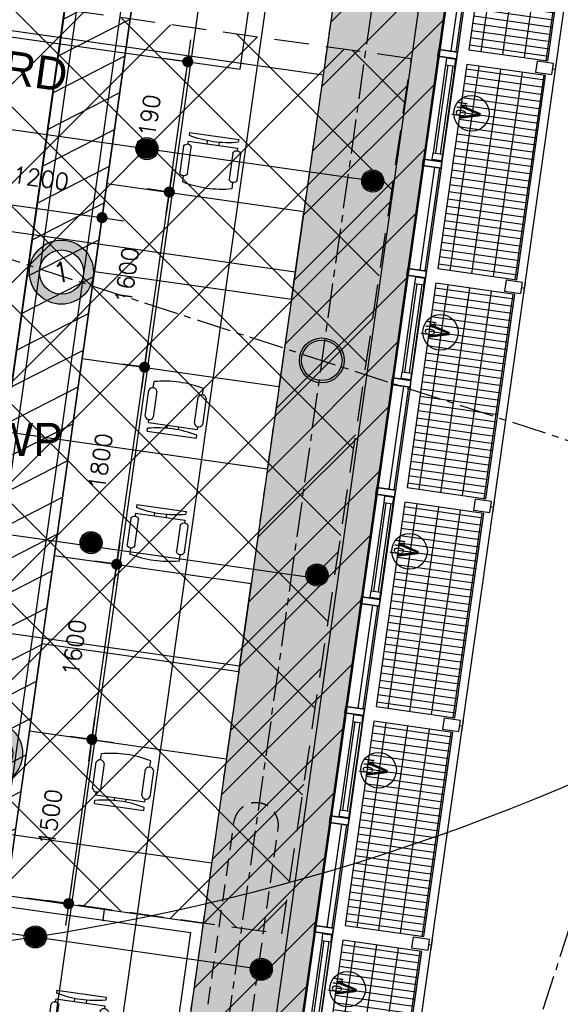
# Model space of a CAD drawing. Header units: millimetres. Extents: x -4106 to 114694, y -37499 to 54647.
# Tile 48 of 109: x 86178 to 91071, y -17857 to -8952. Entities that reach past the tile are written whole.
import ezdxf
from ezdxf.enums import TextEntityAlignment as Align

# ---------------------------------------------------------------- set-up
doc = ezdxf.new("R2010")
doc.units = ezdxf.units.MM
doc.header["$LTSCALE"] = 50
for name, pattern in [('B0301', [25, 12.5, -6.25, 0, -6.25]), ('B0702', [4.6875, 3.125, -1.5625]), ('XREF_05-werkset$0$B0702', [4.6875, 3.125, -1.5625]), ('XREF_STRAMIEN$0$B0201', [50, 31.25, -6.25, 6.25, -6.25])]:
    doc.linetypes.add(name, pattern=pattern)
for name, color, linetype in [('FOK_ BRANDSLANGHASPELS', 2, 'Continuous'), ('FOK_05---_TEKST_25', 2, 'Continuous'), ('FOK_07_STRAMIEN', 13, 'B0301'), ('FOK_08---_MAATVOERING', 2, 'Continuous'), ('FOK_22_BINNENWANDEN', 2, 'Continuous'), ('FOK_72_VAST MEUBILAIR', 1, 'Continuous'), ('FOK_82_LOS MEUBILAIR', 1, 'Continuous'), ('XREF_05-werkset$0$AA23NH2-_STAAL', 242, 'Continuous'), ('XREF_05-werkset$0$AI28XH2-_STAAL', 1, 'Continuous'), ('XREF_05-werkset$0$AI31----_BUITENKOZ', 242, 'Continuous'), ('XREF_05-werkset$0$AI31XH4-_ALUMINIUM', 242, 'Continuous'), ('XREF_05-werkset$0$AI32XI--_HOUT', 242, 'Continuous'), ('XREF_05-werkset$0$AL$1A---_ALGEMEEN', 7, 'Continuous'), ('XREF_05-werkset$0$AL21RO0-_GLASPLAAT', 2, 'Continuous'), ('XREF_05-werkset$0$AL23NH2-_STAAL', 1, 'Continuous'), ('XREF_05-werkset$0$AL28XH2-_STAAL', 4, 'Continuous'), ('XREF_05-werkset$0$AL31----_BUITENKOZ', 2, 'Continuous'), ('XREF_05-werkset$0$AL31XH4-_ALUMINIUM', 2, 'Continuous'), ('XREF_05-werkset$0$ALR3OR3-_OPPR30', 242, 'Continuous'), ('XREF_05-werkset$0$AT$1A---_ALGEMEEN', 7, 'Continuous'), ('XREF_05-werkset$0$AT$8A---_HULPLIJNEN', 241, 'Continuous'), ('XREF_05_PLAFOND$0$AA00VV4-_SOLID252', 254, 'Continuous'), ('XREF_05_PLAFOND$0$AA45----_PLAFONDAFW', 1, 'Continuous'), ('XREF_05_PLAFOND$0$AI45----_PLAFONDAFW', 2, 'Continuous'), ('XREF_05_Sprinkler installatie$0$verzonken sprinkler', 6, 'Continuous'), ('XREF_05_Sprinkler installatie$0$WL524---', 4, 'Continuous'), ('XREF_05_Sprinkler installatie$0$WL6516--', 4, 'Continuous'), ('XREF_05_Vloergoot installaties$0$EL6131--_VG', 3, 'Continuous'), ('XREF_05_Vloergoot installaties$0$EL6222--', 3, 'Continuous'), ('XREF_STRAMIEN$0$AL$7A---_STRAMIEN', 1, 'XREF_STRAMIEN$0$B0201')]:
    doc.layers.add(name, color=color, linetype=linetype)
doc.styles.add('FOK-DIM', font='romans.shx')
doc.styles.add('XREF_05-werkset$0$00_100', font='ABTPR.SHX', dxfattribs={"width": 0.8, "height": 120})
doc.styles.add('XREF_05-werkset$0$02_100', font='ABTPR.SHX', dxfattribs={"width": 0.8, "height": 250})
doc.styles.add('XREF_05_Sprinkler installatie$0$Standard', font='txt')
doc.styles.add('XREF_05_Vloergoot installaties$0$BURO-018', font='simplex.shx', dxfattribs={"height": 180})
doc.dimstyles.new('FOK-100', dxfattribs={"dimscale": 100, "dimtxt": 1.5, "dimasz": 1, "dimexe": 2, "dimexo": 0, "dimgap": 2, "dimtad": 1, "dimdec": 0, "dimzin": 11, "dimdsep": 46, "dimtxsty": 'FOK-DIM', "dimblk1": 'DOT', "dimblk2": 'DOT', "dimsah": 1, "dimcen": 2.5, "dimclrd": 256, "dimclre": 256, "dimclrt": 256, "dimadec": 0, "dimazin": 0, "dimtfac": 1, "dimtdec": 0, "dimtix": 1, "dimtmove": 2, "dimatfit": 3, "dimldrblk": 'DOT', "dimfxl": 2, "dimtolj": 1, "dimtzin": 0, "dimarcsym": 0})

# ---------------------------------------------------------------- blocks, each defined once
blk = doc.blocks.new('XREF_05-werkset$0$281B406F')
for radius in [203.2, 183.2]:
    blk.add_circle((0, 0), radius)
blk = doc.blocks.new('XREF_05-werkset$0$V-H-28X00A_09145B1')
at = {"layer": 'XREF_05-werkset$0$AI28XH2-_STAAL', "linetype": 'XREF_05-werkset$0$B0702'}
for p, q in [((87752.26249740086, -18783.42650745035), (88119.43549597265, -16194.19930666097)), ((88152.24219157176, -18847.31347845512), (88517.40852934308, -16265.02616441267))]:
    blk.add_line(p, q, dxfattribs=at)
blk.add_arc((88317.30111784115, -16235.910994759), 202.2144140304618, 351.721685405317, 168.0958795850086, dxfattribs=at)
at = {"layer": 'XREF_05-werkset$0$AL28XH2-_STAAL'}
blk.add_blockref('XREF_05-werkset$0$281B406F', (88912.04425154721, -12033.47681992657), dxfattribs=at)
blk = doc.blocks.new('XREF_05-werkset$0$V-K-39-003X_B09145W02')
at = {"color": 0, "linetype": 'ByBlock'}
blk.add_lwpolyline([(60, 9), (60, -161), (0, -161), (0, 9)], close=True, dxfattribs=at)
blk = doc.blocks.new('XREF_05-werkset$0$V-K-39-003S_B09145W02')
at = {"color": 0, "linetype": 'ByBlock'}
blk.add_lwpolyline([(-60, 9), (-60, -161), (0, -161), (0, 9)], close=True, dxfattribs=at)
blk = doc.blocks.new('XREF_05-werkset$0$V-K-39-005X_B09145W02')
at = {"color": 0}
blk.add_lwpolyline([(67, 0), (67, -85), (0, -85), (0, 0)], close=True, dxfattribs=at)
blk = doc.blocks.new('XREF_05-werkset$0$V-K-39-005S_B09145W02')
at = {"color": 0}
blk.add_lwpolyline([(-67, 0), (-67, -85), (0, -85), (0, 0)], close=True, dxfattribs=at)
blk = doc.blocks.new('XREF_05-werkset$0$V-H-31-00JS_B09145W02')
at = {"layer": 'XREF_05-werkset$0$AI31XH4-_ALUMINIUM'}
for p, q in [((-60, 89.5), (-1000, 89.5)), ((-127, 9.5), (-933, 9.5)), ((-60, -80.5), (-1000, -80.5)), ((-127, -75.5), (-933, -75.5))]:
    blk.add_line(p, q, dxfattribs=at)
at = {"layer": 'XREF_05-werkset$0$AL$1A---_ALGEMEEN'}
blk.add_circle((-530, -284), 161, dxfattribs=at)
at = {"layer": 'XREF_05-werkset$0$AL31XH4-_ALUMINIUM'}
for p, q in [((-126.9999999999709, -10.5), (-933.0000000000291, -10.5)), ((-126.9999999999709, -55.5), (-933.0000000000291, -55.5))]:
    blk.add_line(p, q, dxfattribs=at)
for name, p in [('XREF_05-werkset$0$V-K-39-003X_B09145W02', (-1060, 80.5)), ('XREF_05-werkset$0$V-K-39-003S_B09145W02', (0, 80.5))]:
    blk.add_blockref(name, p, dxfattribs=at)
at = {"layer": 'XREF_05-werkset$0$AL31XH4-_ALUMINIUM', "xscale": 0.8955223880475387}
for name, p in [('XREF_05-werkset$0$V-K-39-005X_B09145W02', (-993, 9.5)), ('XREF_05-werkset$0$V-K-39-005S_B09145W02', (-67, 9.5))]:
    blk.add_blockref(name, p, dxfattribs=at)
at = {"layer": 'XREF_05-werkset$0$AT$1A---_ALGEMEEN', "color": 7, "style": 'XREF_05-werkset$0$02_100', "width": 0.8}
blk.add_text('v', height=250, dxfattribs=at).set_placement((-530, -241.3953098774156), align=Align.MIDDLE_CENTER)
at = {"layer": 'XREF_05-werkset$0$AT$8A---_HULPLIJNEN', "color": 1, "style": 'XREF_05-werkset$0$00_100', "width": 0.8}
blk.add_text('bu', height=120, dxfattribs=at).set_placement((-577.2180794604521, -233.7930400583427))
blk = doc.blocks.new('XREF_05-werkset$0$V-H-31-00KS_B09145W02')
at = {"layer": 'XREF_05-werkset$0$AI31----_BUITENKOZ'}
for p, q in [((-60, 89.5), (-1000, 89.5)), ((-60, -80.5), (-1000, -80.5))]:
    blk.add_line(p, q, dxfattribs=at)
at = {"layer": 'XREF_05-werkset$0$AL31----_BUITENKOZ'}
for p, q in [((-60, -20.5), (-1000, -20.5)), ((-60, -65.5), (-1000, -65.5))]:
    blk.add_line(p, q, dxfattribs=at)
for name, p in [('XREF_05-werkset$0$V-K-39-003X_B09145W02', (-1060, 80.5)), ('XREF_05-werkset$0$V-K-39-003S_B09145W02', (0, 80.5))]:
    blk.add_blockref(name, p, dxfattribs=at)
blk = doc.blocks.new('XREF_05-werkset$0$281KOF8D')
blk.add_lwpolyline([(-50, -75), (50, -75), (50, 75), (-50, 75)], close=True)
blk = doc.blocks.new('XREF_05-werkset$0$V-H-00-01Z_09145B1')
at = {"layer": 'XREF_05-werkset$0$AA23NH2-_STAAL', "color": 13}
for p, q in [((107.9040813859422, -820), (107.9040813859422, -100)), ((173.9040813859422, -820), (173.9040813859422, -100)), ((239.9040813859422, -820), (239.9040813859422, -100)), ((305.9040813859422, -820), (305.9040813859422, -100)), ((371.9040813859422, -820), (371.9040813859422, -100)), ((437.9040813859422, -820), (437.9040813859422, -100)), ((503.9040813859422, -820), (503.9040813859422, -100)), ((569.9040813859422, -820), (569.9040813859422, -100)), ((635.9040813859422, -820), (635.9040813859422, -100)), ((701.9040813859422, -820), (701.9040813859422, -100)), ((767.9040813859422, -820), (767.9040813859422, -100)), ((833.9040813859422, -820), (833.9040813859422, -100)), ((899.9040813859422, -820), (899.9040813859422, -100)), ((965.9040813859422, -820), (965.9040813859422, -100)), ((1031.904081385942, -820), (1031.904081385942, -100)), ((1097.904081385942, -820), (1097.904081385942, -100)), ((1163.904081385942, -820), (1163.904081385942, -100)), ((1229.904081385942, -820), (1229.904081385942, -100)), ((1295.904081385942, -820), (1295.904081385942, -100)), ((1361.904081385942, -820), (1361.904081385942, -100)), ((1427.904081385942, -820), (1427.904081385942, -100)), ((1493.904081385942, -820), (1493.904081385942, -100)), ((1559.904081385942, -820), (1559.904081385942, -100)), ((1625.904081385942, -820), (1625.904081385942, -100)), ((1691.904081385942, -820), (1691.904081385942, -100)), ((1757.904081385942, -820), (1757.904081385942, -100)), ((1823.904081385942, -820), (1823.904081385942, -100)), ((1889.904081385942, -820), (1889.904081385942, -100)), ((67, -211.2033838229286), (1932.999999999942, -211.2033838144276)), ((67, -409.2033838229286), (1932.999999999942, -409.2033838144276)), ((67, -607.2033838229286), (1932.999999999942, -607.2033838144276)), ((67, -805.2033838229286), (1932.999999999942, -805.2033838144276))]:
    blk.add_line(p, q, dxfattribs=at)
at = {"layer": 'XREF_05-werkset$0$AI28XH2-_STAAL'}
for p, q in [((-49.9999999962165, -901.0000000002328), (50.00000000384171, -901.0000000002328)), ((1950.000000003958, -900.9999999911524), (2050.000000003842, -900.9999999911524))]:
    blk.add_line(p, q, dxfattribs=at)
at = {"layer": 'XREF_05-werkset$0$AL21RO0-_GLASPLAAT', "color": 3}
blk.add_lwpolyline([(3.841705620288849e-09, -900), (2000.000000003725, -899.9999999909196)], dxfattribs=at)
at = {"layer": 'XREF_05-werkset$0$AL23NH2-_STAAL'}
blk.add_lwpolyline([(1932.999999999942, -100), (67, -100), (67, -819.9999999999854), (67, -819.9999999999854), (67, -819.9999999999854), (1933, -820), (1932.999999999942, -100), (1932.999999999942, -100)], close=True, dxfattribs=at)
at = {"layer": 'XREF_05-werkset$0$AL28XH2-_STAAL'}
for p, q in [((3.725290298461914e-09, -901.0000000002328), (3.841705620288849e-09, -874.9999999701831)), ((2000.000000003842, -900.9999999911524), (2000.000000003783, -874.9999999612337))]:
    blk.add_line(p, q, dxfattribs=at)
at = {"layer": 'XREF_05-werkset$0$AL28XH2-_STAAL', "rotation": 180}
for p in [(3.725290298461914e-09, -799.9999999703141), (2000.000000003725, -799.9999999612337)]:
    blk.add_blockref('XREF_05-werkset$0$281KOF8D', p, dxfattribs=at)
blk = doc.blocks.new('XREF_05-werkset')
at = {"layer": 'XREF_05-werkset$0$AI32XI--_HOUT'}
blk.add_lwpolyline([(31191.2225072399, 21079.51633024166), (22127.98015115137, 21565.53149878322), (24131.28527104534, 36864.67203087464), (96260.64628123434, 36864.67203087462), (87026.66499258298, -28342.9738188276), (68249.78300410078, -22249.24053681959)], dxfattribs=at)
at = {"layer": 'XREF_05-werkset$0$ALR3OR3-_OPPR30', "linetype": 'XREF_05-werkset$0$B0702'}
blk.add_lwpolyline([(60436.31092525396, 20098.86402589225), (31231.3834552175, 21828.44029050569), (22996.8004621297, 22270.01871067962), (24807.03278981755, 36094.67203092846), (95373.92533894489, 36094.67203092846), (86392.7527223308, -27327.71370087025), (68973.94226808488, -21674.72056476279), (69214.4781715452, 10715.89887092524, 0.3991429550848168)], format="xyb", close=True, dxfattribs=at)
blk.add_blockref('XREF_05-werkset$0$V-H-28X00A_09145B1', (0, -3.201421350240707e-10))
at = {"color": 4, "rotation": 81.940000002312}
for p in [(90135.79305342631, -9275.754388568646), (89855.37299191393, -11255.99795669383), (89574.95293043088, -13236.24152482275), (89294.5328689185, -15216.48509294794), (89014.11280743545, -17196.72866107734), (88733.69274592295, -19176.97222920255)]:
    blk.add_blockref('XREF_05-werkset$0$V-H-00-01Z_09145B1', p, dxfattribs=at)
at = {"rotation": 81.940000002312}
for name, p in [('XREF_05-werkset$0$V-H-31-00KS_B09145W02', (90200.50458150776, -8244.642043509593)), ('XREF_05-werkset$0$V-H-31-00JS_B09145W02', (90060.29455075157, -9234.763827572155)), ('XREF_05-werkset$0$V-H-31-00KS_B09145W02', (89920.08451999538, -10224.88561163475)), ('XREF_05-werkset$0$V-H-31-00JS_B09145W02', (89779.87448926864, -11215.00739570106)), ('XREF_05-werkset$0$V-H-31-00KS_B09145W02', (89639.66445851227, -12205.12917976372)), ('XREF_05-werkset$0$V-H-31-00JS_B09145W02', (89499.45442775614, -13195.2509638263)), ('XREF_05-werkset$0$V-H-31-00KS_B09145W02', (89359.24439699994, -14185.37274788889)), ('XREF_05-werkset$0$V-H-31-00JS_B09145W02', (89219.0343662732, -15175.49453195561)), ('XREF_05-werkset$0$V-H-31-00KS_B09145W02', (89078.8243355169, -16165.61631601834)), ('XREF_05-werkset$0$V-H-31-00JS_B09145W02', (88938.6143047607, -17155.73810008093))]:
    blk.add_blockref(name, p, dxfattribs=at)
blk = doc.blocks.new('XREF_STRAMIEN')
at = {"layer": 'XREF_STRAMIEN$0$AL$7A---_STRAMIEN', "ltscale": 0.2}
for p, q in [((96792.07197344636, 43612.94921925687), (86223.31172013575, -31020.51103206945)), ((4081.093327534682, 15497.03593021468), (99881.09332753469, -15593.30424322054))]:
    blk.add_line(p, q, dxfattribs=at)
blk.add_lwpolyline([(98881.09332753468, 6648.099166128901), (85655.00799284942, -34106.00542052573)], dxfattribs=at)
blk = doc.blocks.new('XREF_05_PLAFOND')
at = {"layer": 'XREF_05_PLAFOND$0$AA00VV4-_SOLID252'}
h = blk.add_hatch(color=256, dxfattribs=at)
edge = h.paths.add_edge_path(flags=16)
edge.add_line((31231.3834552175, 21828.440290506), (22996.80046212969, 22270.01871067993))
edge.add_line((22996.80046212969, 22270.01871067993), (24807.03278981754, 36094.67203092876))
edge.add_line((24807.03278981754, 36094.67203092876), (95373.92533894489, 36094.67203092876))
edge.add_line((95373.92533894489, 36094.67203092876), (86392.75272233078, -27327.71370086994))
edge.add_line((86392.75272233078, -27327.71370086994), (68973.94226808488, -21674.72056476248))
edge.add_line((68973.94226808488, -21674.72056476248), (69214.4781715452, 10715.89887092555))
edge.add_arc((59884.73542131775, 10785.1824518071), 9330.000000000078, 359.5745237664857, 446.6107839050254)
edge.add_line((60436.31092525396, 20098.86402589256), (31231.3834552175, 21828.440290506))
edge = h.paths.add_edge_path()
edge.add_line((31161.23566608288, 20520.31977324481), (31177.83469109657, 20829.85946728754))
edge.add_line((31177.83469109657, 20829.85946728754), (60377.67177673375, 19100.58545628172))
edge.add_arc((59884.73395616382, 10785.1818796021), 8330.001460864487, -0.4254722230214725, 86.60747160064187, ccw=False)
edge.add_line((68214.50574386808, 10723.3247638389), (67969.23736885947, -22304.57036627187))
edge.add_line((67969.23736885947, -22304.57036627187), (67939.67398753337, -22395.66528132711))
edge.add_line((67939.67398753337, -22395.66528132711), (87220.13172489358, -28652.82592844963))
edge.add_line((87220.13172489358, -28652.82592844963), (96531.26890952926, 37099.67203092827))
edge.add_line((96531.26890952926, 37099.67203092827), (23925.0506387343, 37099.67203092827))
edge.add_line((23925.0506387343, 37099.67203092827), (21807.33510987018, 20926.78495499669))
edge.add_line((21807.33510987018, 20926.78495499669), (31096.23469585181, 20428.66894744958))
edge.add_line((31096.23469585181, 20428.66894744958), (31101.32174926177, 20523.53264908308))
edge.add_line((31101.32174926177, 20523.53264908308), (31161.23566608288, 20520.31977324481))
at = {"layer": 'XREF_05_PLAFOND$0$AA45----_PLAFONDAFW'}
h = blk.add_hatch(dxfattribs=at)
h.set_pattern_fill('ANSI31', color=256, scale=2200, angle=342.02, style=0)
h.set_pattern_definition([(27.02000000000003, (0, 0), (-124.9329103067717, 244.9831992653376), [])])
h.paths.add_polyline_path([(84075.54864145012, -26575.70260352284), (84654.90910944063, -26763.72467067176), (93556.21587465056, 36094.67203087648), (92950.22981348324, 36094.67203087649)])
at = {"layer": 'XREF_05_PLAFOND$0$AI45----_PLAFONDAFW'}
h = blk.add_hatch(dxfattribs=at)
h.set_pattern_fill('_USER,_O', color=256, scale=600, angle=90, pattern_type=0)
h.set_pattern_definition([(81.94000000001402, (95233.47751709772, 35104.62741813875), (-594.0730704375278, 84.12601845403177), [])])
edge = h.paths.add_edge_path(flags=16)
edge.add_arc((41622.22216217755, 26897.39712025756), 5449.922833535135, 0, 360)
h.paths.add_polyline_path([(49933.51685366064, 30177.31994903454), (51533.51685368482, 30177.31994903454), (51533.51685368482, 27777.31994900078), (49933.51685366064, 27777.31994900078)], flags=16)
edge = h.paths.add_edge_path(flags=16)
edge.add_arc((86127.26898414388, 26613.49231748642), 3799.999999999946, 0, 360)
edge = h.paths.add_edge_path(flags=16)
edge.add_arc((74998.81403571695, -10766.81305209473), 5449.762209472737, 0, 360)
edge = h.paths.add_edge_path()
edge.add_line((31231.3834552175, 21828.440290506), (22996.80046212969, 22270.01871067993))
edge.add_line((22996.80046212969, 22270.01871067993), (24807.03278981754, 36094.67203092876))
edge.add_line((24807.03278981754, 36094.67203092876), (95373.92533894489, 36094.67203092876))
edge.add_line((95373.92533894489, 36094.67203092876), (86392.75272233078, -27327.71370086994))
edge.add_line((86392.75272233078, -27327.71370086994), (68973.94226808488, -21674.72056476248))
edge.add_line((68973.94226808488, -21674.72056476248), (69214.4781715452, 10715.89887092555))
edge.add_arc((59884.73542131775, 10785.1824518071), 9330.000000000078, 359.5745237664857, 446.6107839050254)
edge.add_line((60436.31092525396, 20098.86402589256), (31231.3834552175, 21828.440290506))
h = blk.add_hatch(dxfattribs=at)
h.set_pattern_fill('_USER,_O', color=256, scale=1800, pattern_type=0)
h.set_pattern_definition([(351.940000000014, (95233.47751709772, 35104.62741813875), (252.3780553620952, 1782.219211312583), [])])
edge = h.paths.add_edge_path(flags=16)
edge.add_arc((74998.81403571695, -10766.81305209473), 5449.762209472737, 0, 360)
edge = h.paths.add_edge_path(flags=16)
edge.add_arc((41622.22216217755, 26897.39712025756), 5449.922833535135, 0, 360)
h.paths.add_polyline_path([(49933.51685366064, 30177.31994903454), (51533.51685368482, 30177.31994903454), (51533.51685368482, 27777.31994900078), (49933.51685366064, 27777.31994900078)], flags=16)
edge = h.paths.add_edge_path(flags=16)
edge.add_arc((86127.26898414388, 26613.49231748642), 3799.999999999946, 0, 360)
edge = h.paths.add_edge_path()
edge.add_line((31231.3834552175, 21828.440290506), (22996.80046212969, 22270.01871067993))
edge.add_line((22996.80046212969, 22270.01871067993), (24807.03278981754, 36094.67203092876))
edge.add_line((24807.03278981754, 36094.67203092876), (95373.92533894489, 36094.67203092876))
edge.add_line((95373.92533894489, 36094.67203092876), (86392.75272233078, -27327.71370086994))
edge.add_line((86392.75272233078, -27327.71370086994), (68973.94226808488, -21674.72056476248))
edge.add_line((68973.94226808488, -21674.72056476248), (69214.4781715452, 10715.89887092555))
edge.add_arc((59884.73542131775, 10785.1824518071), 9330.000000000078, 359.5745237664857, 446.6107839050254)
edge.add_line((60436.31092525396, 20098.86402589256), (31231.3834552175, 21828.440290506))
at = {"layer": 'XREF_05_PLAFOND$0$AA45----_PLAFONDAFW'}
blk.add_lwpolyline([(84075.54864145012, -26575.70260352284), (84654.90910944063, -26763.72467067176), (93556.21587465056, 36094.67203087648), (92950.22981348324, 36094.67203087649)], close=True, dxfattribs=at)
blk = doc.blocks.new('XREF_05_Sprinkler installatie$0$SP-KOP02')
at = {"color": 0, "linetype": 'Continuous'}
for p, q in [((-0.8747061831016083, -0.022678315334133), (0.02267831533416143, 0.8747061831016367)), ((-0.8470212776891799, -0.2194998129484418), (0.2194998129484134, 0.8470212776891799)), ((-0.8433590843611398, 0.2331751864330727), (-0.2331751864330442, 0.8433590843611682)), ((-0.7864924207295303, -0.383477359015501), (0.3834773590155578, 0.7864924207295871)), ((-0.7015012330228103, -0.5229925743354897), (0.5229925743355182, 0.7015012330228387)), ((-0.5952920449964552, -0.6412897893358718), (0.6412897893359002, 0.5952920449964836)), ((-0.4685024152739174, -0.7390065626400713), (0.7390065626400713, 0.4685024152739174)), ((-0.3195518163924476, -0.8145623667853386), (0.8145623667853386, 0.3195518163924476)), ((-0.1436165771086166, -0.8631335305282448), (0.8631335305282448, 0.1436165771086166)), ((0.07198970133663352, -0.8720336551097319), (0.8720336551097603, -0.0719897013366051)), ((0.3806791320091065, -0.7878506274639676), (0.7878506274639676, -0.3806791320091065))]:
    blk.add_line(p, q, dxfattribs=at)
at = {"color": 0, "linetype": 'Continuous', "const_width": 0.875}
blk.add_lwpolyline([(-0.4375, 0, 1), (0.4375, 0, 1)], format="xyb", close=True, dxfattribs=at)
at = {"color": 0, "linetype": 'Continuous'}
for radius in [1, 0.8750001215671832]:
    blk.add_circle((0, 0), radius, dxfattribs=at)
at = {"color": 0, "linetype": 'Continuous', "style": 'XREF_05_Sprinkler installatie$0$Standard', "flags": 1}
for tag, p in [('SP_MATCODE', (2, 2)), ('SP_TEMP', (2, -3)), ('SP_DOORL', (2, -5)), ('SP_KFACT', (2, -7)), ('SP_SPRHK', (2, -9)), ('SP_KLEP', (2, -11))]:
    blk.add_attdef(tag, p, '', height=1, dxfattribs=at)
blk = doc.blocks.new('XREF_05_Sprinkler installatie')
at = {"layer": 'XREF_05_Sprinkler installatie$0$verzonken sprinkler'}
h = blk.add_hatch(dxfattribs=at)
h.set_pattern_fill('JIS_WOOD', color=256, scale=500, style=0)
h.set_pattern_definition([(45, (3.267636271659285, -36464.68273191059), (-249.9999995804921, 249.9999995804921), [])])
h.paths.add_polyline_path([(24807.03278981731, 36094.67203092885), (95373.92533894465, 36094.67203092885), (86392.84474158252, -27327.06388811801), (68969.32186744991, -21673.20914637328), (69211.03728422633, 10225.90752060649), (69061.72606492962, 12468.35536685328), (68691.33701848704, 13866.55145737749), (68340.909219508, 14727.84642714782), (67608.98772607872, 16018.52063693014), (67276.1141817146, 16478.99586330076), (66137.76062066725, 17709.89790460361), (64798.9660670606, 18713.85227111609), (64109.13290363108, 19104.18705051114), (63010.06052012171, 19573.79196632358), (61837.82559859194, 19908.52975042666), (60551.56602838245, 20091.32962094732), (59092.51408986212, 20179.0812147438), (23005.0830215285, 22333.27220060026)], flags=16)
h.paths.add_polyline_path([(24131.28527104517, 36864.67203087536), (96541.63318034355, 37108.67203092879), (87227.54108821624, -28664.69260935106), (68230.87185380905, -22243.1032289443), (68457.43502085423, 9789.243633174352), (68440.33711164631, 11431.77329340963), (68331.7323397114, 12290.05555630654), (67835.18902450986, 13662.21434308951), (67691.18695620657, 14032.69525907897), (66838.90844666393, 15594.18469068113), (65842.13589832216, 16784.88282403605), (63693.75242631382, 18333.58721411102), (62337.44586121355, 18876.61226970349), (59567.28618320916, 19359.30782884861), (56813.57594424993, 19563.78432093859), (22128.14773676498, 21566.81134167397)])
for points in [[(24131.28527104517, 36864.67203087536), (96541.63318034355, 37108.67203092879), (87227.54108821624, -28664.69260935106), (68230.87185380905, -22243.1032289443), (68457.43502085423, 9789.243633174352), (68440.33711164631, 11431.77329340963), (68331.7323397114, 12290.05555630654), (67835.18902450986, 13662.21434308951), (67691.18695620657, 14032.69525907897), (66838.90844666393, 15594.18469068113), (65842.13589832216, 16784.88282403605), (63693.75242631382, 18333.58721411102), (62337.44586121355, 18876.61226970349), (59567.28618320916, 19359.30782884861), (56813.57594424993, 19563.78432093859), (22128.14773676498, 21566.81134167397)], [(24807.03278981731, 36094.67203092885), (95373.92533894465, 36094.67203092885), (86392.84474158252, -27327.06388811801), (68969.32186744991, -21673.20914637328), (69211.03728422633, 10225.90752060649), (69061.72606492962, 12468.35536685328), (68691.33701848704, 13866.55145737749), (68340.909219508, 14727.84642714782), (67608.98772607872, 16018.52063693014), (67276.1141817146, 16478.99586330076), (66137.76062066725, 17709.89790460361), (64798.9660670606, 18713.85227111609), (64109.13290363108, 19104.18705051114), (63010.06052012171, 19573.79196632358), (61837.82559859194, 19908.52975042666), (60551.56602838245, 20091.32962094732), (59092.51408986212, 20179.0812147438), (23005.0830215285, 22333.27220060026)]]:
    blk.add_lwpolyline(points, close=True, dxfattribs=at)
at = {"layer": 'XREF_05_Sprinkler installatie$0$WL524---'}
for p, q in [((81371.49910831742, -9274.105772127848), (89404.636438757, -10411.66930249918)), ((80864.62322700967, -12870.05989955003), (88887.52158783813, -14006.17350096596)), ((80385.69453754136, -16408.57906005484), (88388.86957314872, -17541.89966359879))]:
    blk.add_line(p, q, dxfattribs=at)
at = {"layer": 'XREF_05_Sprinkler installatie$0$WL6516--', "xscale": 99.9999999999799, "yscale": 100, "zscale": 100, "rotation": 7.589429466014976}
for p in [(87328.83586225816, -10118.58755388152), (89373.5249182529, -10411.19759531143), (86824.07975153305, -13683.02597650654), (88868.76880752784, -13975.63601793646), (86319.323640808, -17247.4643991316), (88364.01269680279, -17540.07444056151)]:
    blk.add_blockref('XREF_05_Sprinkler installatie$0$SP-KOP02', p, dxfattribs=at)
blk = doc.blocks.new('XREF_05_Vloergoot installaties$0$E00415')
at = {"linetype": 'Continuous'}
h = blk.add_hatch(color=0, dxfattribs=at)
edge = h.paths.add_edge_path()
edge.add_arc((0, 0), 2.9, 0, 360)
edge = h.paths.add_edge_path(flags=16)
edge.add_arc((0, 0), 2, 0, 360)
at = {"color": 0, "linetype": 'Continuous'}
for radius in [2.9, 2]:
    blk.add_circle((0, 0), radius, dxfattribs=at)
at = {"color": 0, "linetype": 'Continuous', "style": 'XREF_05_Vloergoot installaties$0$BURO-018'}
for tag, p in [('E_GKAST', (0, 8)), ('E_GROEP', (0, 5)), ('E_SGROEP', (4.5, 5))]:
    blk.add_attdef(tag, text='', height=1.8, dxfattribs=at).set_placement(p, align=Align.MIDDLE)
at = {"color": 0, "linetype": 'Continuous', "style": 'XREF_05_Vloergoot installaties$0$BURO-018', "flags": 1}
for tag, height, p in [('E_VERMCODE', 1.8, (13, 5)), ('E_MATCODE', 1.799999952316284, (0, 0))]:
    blk.add_attdef(tag, text='', height=height, dxfattribs=at).set_placement(p, align=Align.MIDDLE)
blk = doc.blocks.new('XREF_05_Vloergoot installaties')
at = {"layer": 'XREF_05_Vloergoot installaties$0$EL6131--_VG'}
for p, q in [((92915.18647397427, 35130.94067874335), (84340.74312208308, -25462.17814393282)), ((93311.24070264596, 35074.89562587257), (84736.79735075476, -25518.22319680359))]:
    blk.add_line(p, q, dxfattribs=at)
at = {"layer": 'XREF_05_Vloergoot installaties$0$EL6222--'}
ref = blk.add_blockref('XREF_05_Vloergoot installaties$0$E00415', (86555.67827350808, -11234.92258728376), dxfattribs=dict(at, xscale=100.000000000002, yscale=100, zscale=100, rotation=351.5354125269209))
ref.add_attrib('E_GROEP', '1', dxfattribs={"layer": '0', "color": 1, "linetype": 'Continuous', "height": 180, "rotation": 9.51131185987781, "style": 'XREF_05_Vloergoot installaties$0$BURO-018'}).set_placement((86555.67827350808, -11234.92258728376), align=Align.MIDDLE)
ref = blk.add_blockref('XREF_05_Vloergoot installaties$0$E00415', (85914.21183866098, -15587.68305102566), dxfattribs=dict(at, xscale=100.000000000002, yscale=100, zscale=100, rotation=351.5354125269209))
ref.add_attrib('E_GROEP', '1', dxfattribs={"layer": '0', "color": 1, "linetype": 'Continuous', "height": 180, "rotation": 9.51131185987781, "style": 'XREF_05_Vloergoot installaties$0$BURO-018'}).set_placement((85914.21183866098, -15587.68305102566), align=Align.MIDDLE)
blk = doc.blocks.new('WP 1600-800')
at = {"linetype": 'Continuous'}
for p, q in [((701.4819713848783, 1636.077677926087), (939.9819699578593, 1636.077677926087)), ((568.9819721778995, 1600.077678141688), (595.4819720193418, 1600.077678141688)), ((568.9819721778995, 1600.077678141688), (568.981972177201, 1149.577680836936)), ((648.4819717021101, 1600.077678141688), (674.9819715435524, 1600.077678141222)), ((648.4819717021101, 1600.077678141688), (648.4819717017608, 1149.577680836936)), ((939.9819699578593, 1564.077678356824), (701.4819713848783, 1564.077678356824)), ((966.4819697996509, 1600.077678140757), (1021.981969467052, 1600.077678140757)), ((648.4819717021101, 1427.827679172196), (620.2727218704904, 1427.827679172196)), ((620.8583718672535, 1321.827679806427), (648.4819717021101, 1321.827679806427)), ((701.4819713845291, 1185.5776806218), (939.98196995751, 1185.577680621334)), ((568.981972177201, 1149.577680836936), (595.4819720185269, 1149.577680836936)), ((648.4819717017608, 1149.577680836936), (674.9819715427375, 1149.577680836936)), ((935.5820462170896, 1112.99842010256), (697.0820476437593, 1112.998420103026)), ((966.4819697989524, 1149.577680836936), (1021.981969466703, 1149.577680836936))]:
    blk.add_line(p, q, dxfattribs=at)
blk.add_lwpolyline([(1133.893765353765, 2274.827679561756), (1933.893765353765, 2274.827679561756), (1933.893765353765, 474.8276795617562), (1133.893765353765, 474.8276795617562)], close=True)
for centre, radius, start, end in [((712.6848002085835, 1600.077678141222), 37.70282866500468, 107.2856071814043, 252.7143928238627), ((928.7791411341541, 1600.077678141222), 37.70282866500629, 287.2856071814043, 72.71439282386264), ((-348.5805223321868, 1374.827679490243), 970.5624941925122, 346.5803000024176, 13.41970000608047), ((77.91947511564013, 1374.827679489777), 970.5624941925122, 346.5803000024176, 13.41970000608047), ((710.9497787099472, 1148.580722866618), 38.1891892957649, 104.3543784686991, 248.70730541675), ((926.1142388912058, 1149.995377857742), 38.18918929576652, 284.3543784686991, 68.70730541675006)]:
    blk.add_arc(centre, radius, start, end, dxfattribs=at)
blk = doc.blocks.new('A$C094F4788')
at = {"layer": 'Defpoints'}
blk.add_lwpolyline([(5.000021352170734, 19.02119142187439), (104.0121997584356, 5.00018834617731)], dxfattribs=at)
blk.add_point((5.000021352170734, 19.02119142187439), dxfattribs=at)
at = {"layer": 'Defpoints', "color": 5}
for p in [(5.000021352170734, 19.02119142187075), (104.0121997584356, 5.000188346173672)]:
    blk.add_point(p, dxfattribs=at)
at = {"layer": 'FOK_22_BINNENWANDEN', "color": 5}
for centre in [(5.000021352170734, 19.02119142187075), (104.0121997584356, 5.000188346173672)]:
    blk.add_circle(centre, 5, dxfattribs=at)
blk = doc.blocks.new('DOT')
at = {"color": 0}
blk.add_line((-2, 0), (2, 0), dxfattribs=at)
at = {"color": 0, "const_width": 0.5}
blk.add_lwpolyline([(-0.25, 0, 1), (0.25, 0, 1)], format="xyb", close=True, dxfattribs=at)
blk = doc.blocks.new('*D75')
at = {"layer": 'Defpoints', "color": 0}
for p in [(87055.47140419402, -13877.38452211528), (87055.4714041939, -13877.38452211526), (86831.1353549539, -15461.57937661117)]:
    blk.add_point(p, dxfattribs=at)
at = {"layer": 'FOK_08---_MAATVOERING', "lineweight": -2}
for p, q in [((87055.47140419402, -13877.38452211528), (86857.44704738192, -13849.34251596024)), ((86845.1563580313, -15362.56719820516), (87041.4504011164, -13976.39670052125)), ((86831.1353549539, -15461.57937661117), (86633.11099814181, -15433.53737045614))]:
    blk.add_line(p, q, dxfattribs=at)
at = {"layer": 'FOK_08---_MAATVOERING', "lineweight": -2, "xscale": 100, "yscale": 100, "zscale": 100}
for p, rotation in [((87055.4714041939, -13877.38452211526), 81.93999999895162), ((86831.13535495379, -15461.57937661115), 261.9399999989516)]:
    blk.add_blockref('DOT', p, dxfattribs=dict(at, rotation=rotation))
at = {"layer": 'FOK_08---_MAATVOERING', "insert": (86671.01988895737, -14630.92419090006), "char_height": 150, "attachment_point": 5, "rotation": 81.93999999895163, "style": 'FOK-DIM'}
blk.add_mtext('\\A1;1600', dxfattribs=at)
blk = doc.blocks.new('*D76')
at = {"layer": 'Defpoints', "color": 0}
for p in [(87307.84945958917, -12095.16531080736), (87307.84945958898, -12095.16531080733), (87055.47140419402, -13877.38452211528)]:
    blk.add_point(p, dxfattribs=at)
at = {"layer": 'FOK_08---_MAATVOERING', "lineweight": -2}
for p, q in [((87307.84945958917, -12095.16531080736), (87109.825102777, -12067.12330465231)), ((87069.49240727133, -13778.37234370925), (87293.82845651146, -12194.17748921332)), ((87055.47140419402, -13877.38452211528), (86857.44704738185, -13849.34251596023))]:
    blk.add_line(p, q, dxfattribs=at)
at = {"layer": 'FOK_08---_MAATVOERING', "lineweight": -2, "xscale": 100, "yscale": 100, "zscale": 100}
for p, rotation in [((87307.84945958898, -12095.16531080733), 81.93999999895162), ((87055.47140419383, -13877.38452211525), 261.9399999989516)]:
    blk.add_blockref('DOT', p, dxfattribs=dict(at, rotation=rotation))
at = {"layer": 'FOK_08---_MAATVOERING', "insert": (86909.37694127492, -12947.71715799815), "char_height": 150, "attachment_point": 5, "rotation": 81.93999999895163, "style": 'FOK-DIM'}
blk.add_mtext('\\A1;1800', dxfattribs=at)
blk = doc.blocks.new('*D77')
at = {"layer": 'Defpoints', "color": 0}
for p in [(87532.1855088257, -10510.97045631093), (87532.18550882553, -10510.97045631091), (87307.84945958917, -12095.16531080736)]:
    blk.add_point(p, dxfattribs=at)
at = {"layer": 'FOK_08---_MAATVOERING', "lineweight": -2}
for p, q in [((87532.1855088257, -10510.97045631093), (87334.16115201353, -10482.92845015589)), ((87321.8704626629, -11996.15313240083), (87518.164505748, -10609.9826347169)), ((87307.84945958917, -12095.16531080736), (87109.82510277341, -12067.12330465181))]:
    blk.add_line(p, q, dxfattribs=at)
at = {"layer": 'FOK_08---_MAATVOERING', "lineweight": -2, "xscale": 100, "yscale": 100, "zscale": 100}
for p, rotation in [((87532.18550882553, -10510.97045631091), 81.93999999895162), ((87307.8494595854, -12095.16531080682), 261.9399999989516)]:
    blk.add_blockref('DOT', p, dxfattribs=dict(at, rotation=rotation))
at = {"layer": 'FOK_08---_MAATVOERING', "insert": (87147.73399358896, -11264.51012509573), "char_height": 150, "attachment_point": 5, "rotation": 81.93999999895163, "style": 'FOK-DIM'}
blk.add_mtext('\\A1;1600', dxfattribs=at)
blk = doc.blocks.new('*D78')
at = {"layer": 'Defpoints', "color": 0}
for p in [(86831.13535495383, -15461.57937661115), (86620.82027065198, -16946.76232203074), (86620.82027065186, -16946.76232203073)]:
    blk.add_point(p, dxfattribs=at)
at = {"layer": 'FOK_08---_MAATVOERING', "lineweight": -2}
for p, q in [((86831.13535495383, -15461.57937661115), (87029.15971176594, -15489.62138276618)), ((86817.11435187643, -15560.59155501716), (86634.84127372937, -16847.75014362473)), ((86620.82027065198, -16946.76232203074), (86422.79591383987, -16918.72031587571))]:
    blk.add_line(p, q, dxfattribs=at)
at = {"layer": 'FOK_08---_MAATVOERING', "lineweight": -2, "xscale": 100, "yscale": 100, "zscale": 100}
for p, rotation in [((86831.13535495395, -15461.57937661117), 81.93999999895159), ((86620.82027065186, -16946.76232203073), 261.9399999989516)]:
    blk.add_blockref('DOT', p, dxfattribs=dict(at, rotation=rotation))
at = {"layer": 'FOK_08---_MAATVOERING', "insert": (86453.69432218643, -16165.61309085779), "char_height": 150, "attachment_point": 5, "rotation": 81.93999999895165, "style": 'FOK-DIM'}
blk.add_mtext('\\A1;1500', dxfattribs=at)
blk = doc.blocks.new('*D80')
at = {"layer": 'Defpoints', "color": 0}
for p in [(85735.23928465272, -10574.40631589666), (86923.38542501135, -10742.65835256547), (86925.45480062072, -10728.04503382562)]:
    blk.add_point(p, dxfattribs=at)
at = {"layer": 'FOK_08---_MAATVOERING', "lineweight": -2}
for p, q in [((85735.23928465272, -10574.40631589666), (85763.28129083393, -10376.38195889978)), ((85834.25146308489, -10588.42731878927), (86824.37324660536, -10728.63734948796)), ((86925.45480062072, -10728.04503382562), (86895.34341885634, -10940.68270937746))]:
    blk.add_line(p, q, dxfattribs=at)
at = {"layer": 'FOK_08---_MAATVOERING', "lineweight": -2, "xscale": 100, "yscale": 100, "zscale": 100}
for p, rotation in [((85735.2392846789, -10574.40631571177), 171.9399999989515), ((86923.38542501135, -10742.65835256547), 351.9399999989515)]:
    blk.add_blockref('DOT', p, dxfattribs=dict(at, rotation=rotation))
at = {"layer": 'FOK_08---_MAATVOERING', "insert": (86367.87011330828, -10386.24884352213), "char_height": 150, "attachment_point": 5, "rotation": 351.93999999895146, "style": 'FOK-DIM'}
blk.add_mtext('\\A1;1200', dxfattribs=at)
blk = doc.blocks.new('A$C4D8164B4')
at = {"layer": 'FOK_ BRANDSLANGHASPELS', "color": 2}
blk.add_circle((19999.99949391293, 19999.99965409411), 20000, dxfattribs=at)
blk = doc.blocks.new('*D138')
at = {"layer": 'Defpoints', "color": 0}
for p in [(87699.02967782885, -9332.766261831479), (87699.02967782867, -9332.766261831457), (87532.18550873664, -10510.97045629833)]:
    blk.add_point(p, dxfattribs=at)
at = {"layer": 'FOK_08---_MAATVOERING', "lineweight": -2}
for p, q in [((87699.02967782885, -9332.766261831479), (87501.00532101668, -9304.72425567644)), ((87546.20651181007, -10411.95827789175), (87685.00867475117, -9431.778440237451)), ((87532.18550873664, -10510.97045629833), (87334.16115192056, -10482.92845014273))]:
    blk.add_line(p, q, dxfattribs=at)
at = {"layer": 'FOK_08---_MAATVOERING', "lineweight": -2, "xscale": 100, "yscale": 100, "zscale": 100}
for p, rotation in [((87699.02967782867, -9332.766261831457), 81.93999999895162), ((87532.18550873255, -10510.97045629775), 261.9399999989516)]:
    blk.add_blockref('DOT', p, dxfattribs=dict(at, rotation=rotation))
at = {"layer": 'FOK_08---_MAATVOERING', "insert": (87343.32410266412, -9883.31060060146), "char_height": 150, "attachment_point": 5, "rotation": 81.93999999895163, "style": 'FOK-DIM'}
blk.add_mtext('\\A1;1190', dxfattribs=at)

msp = doc.modelspace()

# ---------------------------------------------------------------- hatches: boundary and pattern name
at = {"layer": 'FOK_08---_MAATVOERING'}
h = msp.add_hatch(dxfattribs=at)
h.set_pattern_fill('ANSI37', color=254, scale=200, style=0)
h.set_pattern_definition([(45, (10119.66156290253, -50497.92212310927), (-449.0128060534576, 449.0128060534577), []), (135, (10119.66156290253, -50497.92212310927), (-449.0128060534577, -449.0128060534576), [])])
h.paths.add_polyline_path([(82771.7687823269, -8321.888051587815), (81600.46175375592, -16235.83500634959), (88550.79705334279, -17220.06416069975), (89722.10408193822, -9306.11720583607)])

# ---------------------------------------------------------------- linework, layer by layer
at = {"layer": 'FOK_08---_MAATVOERING', "color": 13, "linetype": 'B0702', "ltscale": 2}
msp.add_lwpolyline([(82771.7687823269, -8321.888051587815), (81600.46175375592, -16235.83500634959), (88550.79705334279, -17220.06416069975), (89722.10408193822, -9306.11720583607), (82771.76878227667, -8321.888051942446)], dxfattribs=at)
at = {"layer": 'FOK_22_BINNENWANDEN'}
for p, q in [((80659.04412787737, -16107.57152570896), (87837.75951392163, -17124.14132679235)), ((84308.473725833, -16725.36081791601), (87724.74653134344, -17209.13536246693)), ((87837.75951392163, -17124.14132679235), (87234.7677597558, -21381.65244861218)), ((87724.74653134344, -17209.13536246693), (87149.77917539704, -21268.61963403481))]:
    msp.add_line(p, q, dxfattribs=at)
at = {"layer": 'FOK_72_VAST MEUBILAIR'}
msp.add_lwpolyline([(83223.38043195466, -8698.974612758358), (88173.98935228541, -9400.024766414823), (88314.19938301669, -8409.902982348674), (83363.59046268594, -7708.852828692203)], close=True, dxfattribs=at)

# ---------------------------------------------------------------- block references
for name in ['XREF_05_PLAFOND', 'XREF_05_Sprinkler installatie', 'XREF_05_Vloergoot installaties']:
    msp.add_blockref(name, (-6.320988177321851e-11, 0))
at = {"layer": 'FOK_ BRANDSLANGHASPELS'}
for p in [(63286.39080217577, -17476.19932468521), (58068.54642477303, -37498.59424917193)]:
    msp.add_blockref('A$C4D8164B4', p, dxfattribs=at)
at = {"layer": 'FOK_07_STRAMIEN'}
msp.add_blockref('XREF_STRAMIEN', (-6.320988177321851e-11, 1.455191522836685e-11), dxfattribs=at)
at = {"layer": 'FOK_22_BINNENWANDEN'}
msp.add_blockref('XREF_05-werkset', (-6.320988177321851e-11, 0), dxfattribs=at)
at = {"layer": 'FOK_22_BINNENWANDEN', "rotation": 90}
msp.add_blockref('A$C094F4788', (86951.47020194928, -17101.93902419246), dxfattribs=at)
at = {"layer": 'FOK_82_LOS MEUBILAIR', "xscale": -1}
for p, rotation in [((89378.15643626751, -9632.21984304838), 81.9400000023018), ((88901.4423316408, -12998.63390893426), 81.9400000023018), ((88178.55138682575, -17390.66275663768), 81.9400000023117)]:
    msp.add_blockref('WP 1600-800', p, dxfattribs=dict(at, rotation=rotation))
at = {"layer": 'FOK_82_LOS MEUBILAIR', "rotation": 81.94000000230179}
for p in [(88835.85382778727, -13461.80053335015), (88359.1397231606, -16828.21459923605)]:
    msp.add_blockref('WP 1600-800', p, dxfattribs=at)

# ---------------------------------------------------------------- texts
at = {"layer": 'FOK_05---_TEKST_25', "insert": (84553.78965571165, -9014.738501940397), "char_height": 300, "width": 57960.9956641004, "attachment_point": 1, "rotation": 351.9400000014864}
msp.add_mtext('{\\fCentury Gothic|b0|i0|c0|p34;PRIKBORD}', dxfattribs=at)
at = {"layer": 'FOK_05---_TEKST_25', "insert": (85587.418696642, -12599.04811595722), "char_height": 300, "width": 57960.9956641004, "attachment_point": 1}
msp.add_mtext('{\\fCentury Gothic|b0|i0|c0|p34;8 WP}', dxfattribs=at)

# ---------------------------------------------------------------- dimensions: what is measured, and where the dimension line sits
at = {"layer": 'FOK_08---_MAATVOERING'}
for base, p1, p2, angle, picture, middle in [((87699.02967782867, -9332.766261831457), (87532.18550873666, -10510.97045629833), (87699.02967782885, -9332.76626183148), 261.9399999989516, '*D138', (87343.32410266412, -9883.31060060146)), ((86923.38542501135, -10742.65835256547), (85735.23928465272, -10574.40631589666), (86925.45480062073, -10728.04503382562), 171.9399999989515, '*D80', (86367.87011330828, -10386.24884352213)), ((87532.18550882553, -10510.97045631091), (87307.84945958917, -12095.16531080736), (87532.1855088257, -10510.97045631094), 261.9399999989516, '*D77', (87147.73399358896, -11264.51012509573)), ((87307.84945958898, -12095.16531080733), (87055.47140419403, -13877.38452211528), (87307.84945958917, -12095.16531080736), 261.9399999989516, '*D76', (86909.37694127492, -12947.71715799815)), ((87055.4714041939, -13877.38452211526), (86831.1353549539, -15461.57937661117), (87055.47140419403, -13877.38452211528), 261.9399999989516, '*D75', (86671.01988895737, -14630.92419090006)), ((86620.82027065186, -16946.76232203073), (86831.13535495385, -15461.57937661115), (86620.82027065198, -16946.76232203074), 81.93999999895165, '*D78', (86453.69432218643, -16165.61309085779))]:
    dim = msp.add_linear_dim(base=base, p1=p1, p2=p2, angle=angle, dimstyle='FOK-100', dxfattribs=at)
    dim.commit()
    dim.dimension.update_dxf_attribs({"geometry": picture, "text_midpoint": middle})

doc.saveas('drawing.dxf')
